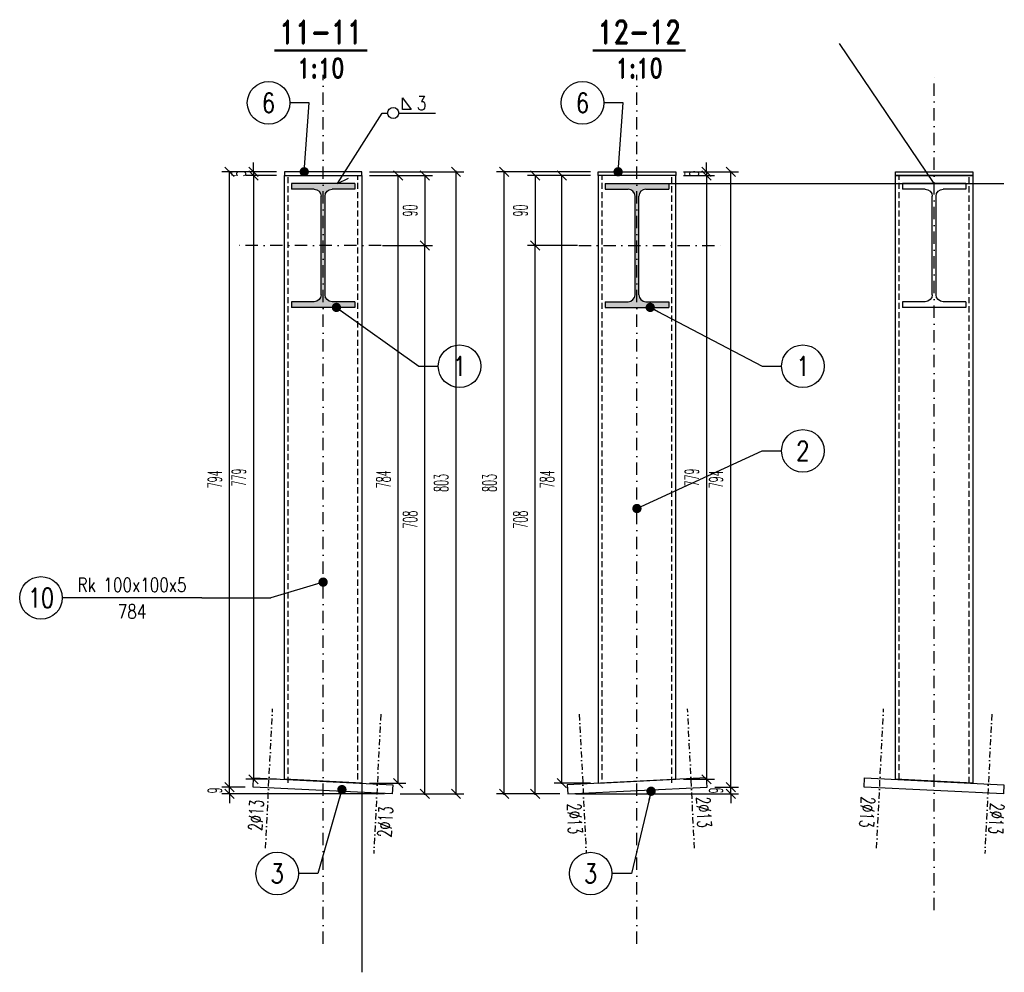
# Model space of a CAD drawing. Header units: millimetres. Extents: x -228255 to 14536, y -140109 to 119945.
# Tile 37 of 123: x -187638 to -186368, y 55285 to 56514. Entities that reach past the tile are written whole.
import ezdxf
from ezdxf.enums import TextEntityAlignment as Align

# ---------------------------------------------------------------- set-up
doc = ezdxf.new("R2010")
doc.units = ezdxf.units.MM
doc.header["$LTSCALE"] = 2.5
for name, pattern in [('DASHDOT', [25.4, 12.7, -6.35, 0, -6.35]), ('DASHDOT2', [12.7, 6.35, -3.175, 0, -3.175]), ('DASHED2', [9.525, 6.35, -3.175])]:
    doc.linetypes.add(name, pattern=pattern)
for name, color, linetype in [('Gruba', 6, 'Continuous'), ('Laczniki', 30, 'Continuous'), ('Opisy_stal', 7, 'Continuous'), ('Osie', 134, 'DASHDOT'), ('Osie_laczniki', 157, 'DASHDOT2'), ('Osie_stal', 221, 'DASHDOT2'), ('stal', 4, 'Continuous'), ('Stal_nw', 181, 'DASHED2'), ('Stal_przekroj', 1, 'Continuous'), ('Tekst', 31, 'Continuous'), ('Wymiary', 86, 'Continuous')]:
    doc.layers.add(name, color=color, linetype=linetype)
doc.styles.get("Standard").update_dxf_attribs({"font": 'romans.shx', "width": 0.65})
doc.styles.add('style1', font='romand.shx', dxfattribs={"width": 0.8})
doc.styles.add('style3', font='romans.shx', dxfattribs={"width": 0.5})
doc.dimstyles.new('Skala_10', dxfattribs={"dimtxt": 18, "dimasz": 12, "dimexe": 10, "dimexo": 10, "dimgap": 10, "dimtad": 1, "dimdec": 0, "dimdsep": 46, "dimtxsty": 'style3', "dimblk": 'OBLIQUE', "dimcen": 0, "dimdle": 1, "dimclrd": 256, "dimclre": 256, "dimclrt": 31, "dimadec": 1, "dimazin": 0, "dimtfac": 1, "dimtdec": 0, "dimtix": 1, "dimtmove": 2, "dimatfit": 0, "dimldrblk": 'DOT', "dimfxl": 1, "dimtolj": 1, "dimtzin": 0, "dimlwd": -1, "dimlwe": -1, "dimarcsym": 0})
doc.dimstyles.new('Skala_10$7', dxfattribs={"dimscale": 0, "dimtxt": 18, "dimasz": 12, "dimexe": 10, "dimexo": 15, "dimgap": 5, "dimtad": 1, "dimdec": 0, "dimrnd": 0.5, "dimzin": 9, "dimdsep": 46, "dimtxsty": 'Standard', "dimblk1": 'OBLIQUE', "dimblk2": 'OBLIQUE', "dimsah": 1, "dimcen": 10, "dimdle": 10, "dimclrt": 31, "dimadec": 0, "dimazin": 0, "dimtfac": 1, "dimtdec": 0, "dimtmove": 2, "dimatfit": 3, "dimldrblk": 'DOT', "dimfxl": 1, "dimtolj": 1, "dimtzin": 9, "dimarcsym": 0})

# ---------------------------------------------------------------- blocks, each defined once
blk = doc.blocks.new('I160PE')
for p, q in [((-41, 160), (41, 160)), ((-41, 160), (-41, 152.6)), ((-41, 152.6), (-11.5, 152.6)), ((11.5, 152.6), (41, 152.6)), ((41, 160), (41, 152.6)), ((-2.5, 16.4), (-2.5, 143.6)), ((2.5, 16.4), (2.5, 143.6)), ((-41, 7.4), (-11.5, 7.4)), ((-41, 7.4), (-41, 0)), ((-41, 0), (41, 0)), ((11.5, 7.4), (41, 7.4)), ((41, 7.4), (41, 0))]:
    blk.add_line(p, q)
for centre, start, end in [((-11.5, 143.6), 0, 90), ((11.5, 143.6), 90, 180), ((-11.5, 16.4), 270, 0), ((11.5, 16.4), 180, 270)]:
    blk.add_arc(centre, 9, start, end)
blk = doc.blocks.new('Pach_obwod_prawa')
at = {"color": 7}
for p, q in [((26.2368, 4.32), (26.2368, 19.44)), ((26.2368, 19.44), (37.7568, 4.32)), ((0, 0), (7.2, 0)), ((21.6, 0), (69.12, 0)), ((37.7568, 4.32), (26.2368, 4.32))]:
    blk.add_line(p, q, dxfattribs=at)
blk.add_circle((14.4, 0), 7.2, dxfattribs=at)
at = {"color": 31, "width": 0.8}
blk.add_attdef('A', (44.9568, 3.6), '', height=18, dxfattribs=at)
blk = doc.blocks.new('_Oblique')
at = {"color": 0, "linetype": 'ByBlock', "lineweight": -2}
blk.add_line((-0.5, -0.5), (0.5, 0.5), dxfattribs=at)
blk = doc.blocks.new('Elem_lewy')
at = {"color": 7}
blk.add_line((0, 0), (-25, 0), dxfattribs=at)
blk.add_circle((-52.5, 0), 27.5, dxfattribs=at)
at = {"color": 31, "width": 0.8}
blk.add_attdef('22', text='', height=25, dxfattribs=at).set_placement((-52.5, 0), align=Align.MIDDLE)
blk = doc.blocks.new('Elem_prawy')
at = {"color": 7}
blk.add_line((0, 0), (25, 0), dxfattribs=at)
blk.add_circle((52.5, 0), 27.5, dxfattribs=at)
at = {"color": 31, "width": 0.8}
blk.add_attdef('22', text='', height=25, dxfattribs=at).set_placement((52.5, 0), align=Align.MIDDLE)
blk = doc.blocks.new('*D1239')
at = {"layer": 'Defpoints', "color": 0, "ltscale": 0.5, "transparency": 16777216}
for p in [(-187367.7, 55523.6), (-187337.3, 55523.6), (-187157.5, 55514.7)]:
    blk.add_point(p, dxfattribs=at)
at = {"layer": 'Wymiary', "ltscale": 0.5, "transparency": 16777216}
for p, q in [((-187367.7, 55523.6), (-187367.7, 55535.6)), ((-187347.3, 55523.6), (-187377.7, 55523.6)), ((-187367.7, 55514.7), (-187367.7, 55523.6)), ((-187167.5, 55514.7), (-187377.7, 55514.7)), ((-187367.7, 55514.7), (-187367.7, 55502.7))]:
    blk.add_line(p, q, dxfattribs=at)
at = {"layer": 'Wymiary', "ltscale": 0.5, "transparency": 16777216, "xscale": 12, "yscale": 12, "zscale": 12}
for p, rotation in [((-187367.7, 55523.6), 270), ((-187367.7, 55514.7), 90)]:
    blk.add_blockref('_Oblique', p, dxfattribs=dict(at, rotation=rotation))
at = {"layer": 'Wymiary', "color": 31, "ltscale": 0.5, "transparency": 16777216, "insert": (-187386.7, 55519.2), "char_height": 18, "attachment_point": 5, "rotation": 90, "style": 'style3'}
blk.add_mtext('\\A1;9', dxfattribs=at)
blk = doc.blocks.new('_Dot')
at = {"color": 0, "linetype": 'ByBlock', "lineweight": -2}
blk.add_line((-0.5, 0), (-1, 0), dxfattribs=at)
at = {"color": 0, "linetype": 'ByBlock', "const_width": 0.5}
blk.add_lwpolyline([(-0.25, 0, 1), (0.25, 0, 1)], format="xyb", close=True, dxfattribs=at)
blk = doc.blocks.new('*D1240')
at = {"layer": 'Defpoints', "color": 0, "ltscale": 0.5, "transparency": 16777216}
for p in [(-187367.7, 56317.6), (-187296.8, 56317.6), (-187337.3, 55523.6)]:
    blk.add_point(p, dxfattribs=at)
at = {"layer": 'Wymiary', "ltscale": 0.5, "transparency": 16777216}
for p, q in [((-187306.8, 56317.6), (-187377.7, 56317.6)), ((-187367.7, 55522.6), (-187367.7, 56318.6)), ((-187347.3, 55523.6), (-187377.7, 55523.6))]:
    blk.add_line(p, q, dxfattribs=at)
at = {"layer": 'Wymiary', "ltscale": 0.5, "transparency": 16777216, "xscale": 12, "yscale": 12, "zscale": 12}
for p, rotation in [((-187367.7, 56317.6), 90), ((-187367.7, 55523.6), 270)]:
    blk.add_blockref('_Oblique', p, dxfattribs=dict(at, rotation=rotation))
at = {"layer": 'Wymiary', "color": 31, "ltscale": 0.5, "transparency": 16777216, "insert": (-187386.7, 55920.6), "char_height": 18, "attachment_point": 5, "rotation": 90, "style": 'style3'}
blk.add_mtext('\\A1;794', dxfattribs=at)
blk = doc.blocks.new('*D1241')
at = {"layer": 'Defpoints', "color": 0, "ltscale": 0.5, "transparency": 16777216}
for p in [(-187296.8, 56312.6), (-187336.7, 55533.6), (-187296.8, 55533.6)]:
    blk.add_point(p, dxfattribs=at)
at = {"layer": 'Wymiary', "ltscale": 0.5, "transparency": 16777216}
for p, q in [((-187306.8, 56312.6), (-187346.7, 56312.6)), ((-187336.7, 56313.6), (-187336.7, 55532.6)), ((-187306.8, 55533.6), (-187346.7, 55533.6))]:
    blk.add_line(p, q, dxfattribs=at)
at = {"layer": 'Wymiary', "ltscale": 0.5, "transparency": 16777216, "xscale": 12, "yscale": 12, "zscale": 12}
for p, rotation in [((-187336.7, 56312.6), 90), ((-187336.7, 55533.6), 270)]:
    blk.add_blockref('_Oblique', p, dxfattribs=dict(at, rotation=rotation))
at = {"layer": 'Wymiary', "color": 31, "ltscale": 0.5, "transparency": 16777216, "insert": (-187355.7, 55923.1), "char_height": 18, "attachment_point": 5, "rotation": 90, "style": 'style3'}
blk.add_mtext('\\A1;779', dxfattribs=at)
blk = doc.blocks.new('*D1242')
at = {"layer": 'Defpoints', "color": 0, "ltscale": 0.5, "transparency": 16777216}
for p in [(-187196.8, 56312.6), (-187149.9, 56312.6), (-187196.8, 55528.6)]:
    blk.add_point(p, dxfattribs=at)
at = {"layer": 'Wymiary', "ltscale": 0.5, "transparency": 16777216}
for p, q in [((-187186.8, 56312.6), (-187139.9, 56312.6)), ((-187149.9, 55527.6), (-187149.9, 56313.6)), ((-187186.8, 55528.6), (-187139.9, 55528.6))]:
    blk.add_line(p, q, dxfattribs=at)
at = {"layer": 'Wymiary', "ltscale": 0.5, "transparency": 16777216, "xscale": 12, "yscale": 12, "zscale": 12}
for p, rotation in [((-187149.9, 56312.6), 90), ((-187149.9, 55528.6), 270)]:
    blk.add_blockref('_Oblique', p, dxfattribs=dict(at, rotation=rotation))
at = {"layer": 'Wymiary', "color": 31, "ltscale": 0.5, "transparency": 16777216, "insert": (-187168.9, 55920.6), "char_height": 18, "attachment_point": 5, "rotation": 90, "style": 'style3'}
blk.add_mtext('\\A1;784', dxfattribs=at)
blk = doc.blocks.new('*D1243')
at = {"layer": 'Defpoints', "color": 0, "ltscale": 0.5, "transparency": 16777216}
for p in [(-187296.8, 56317.6), (-187336.7, 56312.6), (-187296.8, 56312.6)]:
    blk.add_point(p, dxfattribs=at)
at = {"layer": 'Wymiary', "ltscale": 0.5, "transparency": 16777216}
for p, q in [((-187336.7, 56317.6), (-187336.7, 56329.6)), ((-187306.8, 56317.6), (-187346.7, 56317.6)), ((-187336.7, 56317.6), (-187336.7, 56312.6)), ((-187306.8, 56312.6), (-187346.7, 56312.6)), ((-187336.7, 56312.6), (-187336.7, 56300.6))]:
    blk.add_line(p, q, dxfattribs=at)
at = {"layer": 'Wymiary', "ltscale": 0.5, "transparency": 16777216, "xscale": 12, "yscale": 12, "zscale": 12}
for p, rotation in [((-187336.7, 56317.6), 270), ((-187336.7, 56312.6), 90)]:
    blk.add_blockref('_Oblique', p, dxfattribs=dict(at, rotation=rotation))
at = {"layer": 'Wymiary', "color": 31, "ltscale": 0.5, "transparency": 16777216, "insert": (-187355.7, 56315.1), "char_height": 18, "attachment_point": 5, "rotation": 90, "style": 'style3'}
blk.add_mtext('\\A1;5', dxfattribs=at)
blk = doc.blocks.new('*D1244')
at = {"layer": 'Defpoints', "color": 0, "ltscale": 0.5, "transparency": 16777216}
for p in [(-187196.8, 56317.6), (-187075.3, 56317.6), (-187157.5, 55514.7)]:
    blk.add_point(p, dxfattribs=at)
at = {"layer": 'Wymiary', "ltscale": 0.5, "transparency": 16777216}
for p, q in [((-187186.8, 56317.6), (-187065.3, 56317.6)), ((-187075.3, 55513.7), (-187075.3, 56318.6)), ((-187147.5, 55514.7), (-187065.3, 55514.7))]:
    blk.add_line(p, q, dxfattribs=at)
at = {"layer": 'Wymiary', "ltscale": 0.5, "transparency": 16777216, "xscale": 12, "yscale": 12, "zscale": 12}
for p, rotation in [((-187075.3, 56317.6), 90), ((-187075.3, 55514.7), 270)]:
    blk.add_blockref('_Oblique', p, dxfattribs=dict(at, rotation=rotation))
at = {"layer": 'Wymiary', "color": 31, "ltscale": 0.5, "transparency": 16777216, "insert": (-187094.3, 55916.1), "char_height": 18, "attachment_point": 5, "rotation": 90, "style": 'style3'}
blk.add_mtext('\\A1;803', dxfattribs=at)
blk = doc.blocks.new('*D1255')
at = {"layer": 'Defpoints', "color": 0, "ltscale": 0.5, "transparency": 16777216}
for p in [(-187136.8, 56222.6), (-187115.6, 56222.6), (-187157.5, 55514.7)]:
    blk.add_point(p, dxfattribs=at)
at = {"layer": 'Wymiary', "ltscale": 0.5, "transparency": 16777216}
for p, q in [((-187126.8, 56222.6), (-187105.6, 56222.6)), ((-187115.6, 55513.7), (-187115.6, 56223.6)), ((-187147.5, 55514.7), (-187105.6, 55514.7))]:
    blk.add_line(p, q, dxfattribs=at)
at = {"layer": 'Wymiary', "ltscale": 0.5, "transparency": 16777216, "xscale": 12, "yscale": 12, "zscale": 12}
for p, rotation in [((-187115.6, 56222.6), 90), ((-187115.6, 55514.7), 270)]:
    blk.add_blockref('_Oblique', p, dxfattribs=dict(at, rotation=rotation))
at = {"layer": 'Wymiary', "color": 31, "ltscale": 0.5, "transparency": 16777216, "insert": (-187134.6, 55868.6), "char_height": 18, "attachment_point": 5, "rotation": 90, "style": 'style3'}
blk.add_mtext('\\A1;708', dxfattribs=at)
blk = doc.blocks.new('*D1257')
at = {"layer": 'Defpoints', "color": 0, "ltscale": 0.5, "transparency": 16777216}
for p in [(-187196.8, 56312.6), (-187180, 56222.6), (-187115.6, 56222.6)]:
    blk.add_point(p, dxfattribs=at)
at = {"layer": 'Wymiary', "ltscale": 0.5, "transparency": 16777216}
for p, q in [((-187186.8, 56312.6), (-187105.6, 56312.6)), ((-187115.6, 56313.6), (-187115.6, 56221.6)), ((-187170, 56222.6), (-187105.6, 56222.6))]:
    blk.add_line(p, q, dxfattribs=at)
at = {"layer": 'Wymiary', "ltscale": 0.5, "transparency": 16777216, "xscale": 12, "yscale": 12, "zscale": 12}
for p, rotation in [((-187115.6, 56312.6), 90), ((-187115.6, 56222.6), 270)]:
    blk.add_blockref('_Oblique', p, dxfattribs=dict(at, rotation=rotation))
at = {"layer": 'Wymiary', "color": 31, "ltscale": 0.5, "transparency": 16777216, "insert": (-187134.6, 56267.6), "char_height": 18, "attachment_point": 5, "rotation": 90, "style": 'style3'}
blk.add_mtext('\\A1;90', dxfattribs=at)
blk = doc.blocks.new('*D1262')
at = {"layer": 'Defpoints', "color": 0, "ltscale": 0.5, "transparency": 16777216}
for p in [(-186751.3, 55523.6), (-186720.8, 55523.6), (-186931.1, 55514.7)]:
    blk.add_point(p, dxfattribs=at)
at = {"layer": 'Wymiary', "ltscale": 0.5, "transparency": 16777216}
for p, q in [((-186720.8, 55523.6), (-186720.8, 55535.6)), ((-186741.3, 55523.6), (-186710.8, 55523.6)), ((-186720.8, 55514.7), (-186720.8, 55523.6)), ((-186921.1, 55514.7), (-186710.8, 55514.7)), ((-186720.8, 55514.7), (-186720.8, 55502.7))]:
    blk.add_line(p, q, dxfattribs=at)
at = {"layer": 'Wymiary', "ltscale": 0.5, "transparency": 16777216, "xscale": 12, "yscale": 12, "zscale": 12}
for p, rotation in [((-186720.8, 55523.6), 270), ((-186720.8, 55514.7), 90)]:
    blk.add_blockref('_Oblique', p, dxfattribs=dict(at, rotation=rotation))
at = {"layer": 'Wymiary', "color": 31, "ltscale": 0.5, "transparency": 16777216, "insert": (-186739.8, 55519.2), "char_height": 18, "attachment_point": 5, "rotation": 90, "style": 'style3'}
blk.add_mtext('\\A1;9', dxfattribs=at)
blk = doc.blocks.new('*D1263')
at = {"layer": 'Defpoints', "color": 0, "ltscale": 0.5, "transparency": 16777216}
for p in [(-186791.8, 56317.6), (-186720.8, 56317.6), (-186751.3, 55523.6)]:
    blk.add_point(p, dxfattribs=at)
at = {"layer": 'Wymiary', "ltscale": 0.5, "transparency": 16777216}
for p, q in [((-186781.8, 56317.6), (-186710.8, 56317.6)), ((-186720.8, 55522.6), (-186720.8, 56318.6)), ((-186741.3, 55523.6), (-186710.8, 55523.6))]:
    blk.add_line(p, q, dxfattribs=at)
at = {"layer": 'Wymiary', "ltscale": 0.5, "transparency": 16777216, "xscale": 12, "yscale": 12, "zscale": 12}
for p, rotation in [((-186720.8, 56317.6), 90), ((-186720.8, 55523.6), 270)]:
    blk.add_blockref('_Oblique', p, dxfattribs=dict(at, rotation=rotation))
at = {"layer": 'Wymiary', "color": 31, "ltscale": 0.5, "transparency": 16777216, "insert": (-186739.8, 55920.6), "char_height": 18, "attachment_point": 5, "rotation": 90, "style": 'style3'}
blk.add_mtext('\\A1;794', dxfattribs=at)
blk = doc.blocks.new('*D1264')
at = {"layer": 'Defpoints', "color": 0, "ltscale": 0.5, "transparency": 16777216}
for p in [(-186791.8, 56312.6), (-186791.8, 55533.6), (-186751.9, 55533.6)]:
    blk.add_point(p, dxfattribs=at)
at = {"layer": 'Wymiary', "ltscale": 0.5, "transparency": 16777216}
for p, q in [((-186781.8, 56312.6), (-186741.9, 56312.6)), ((-186751.9, 56313.6), (-186751.9, 55532.6)), ((-186781.8, 55533.6), (-186741.9, 55533.6))]:
    blk.add_line(p, q, dxfattribs=at)
at = {"layer": 'Wymiary', "ltscale": 0.5, "transparency": 16777216, "xscale": 12, "yscale": 12, "zscale": 12}
for p, rotation in [((-186751.9, 56312.6), 90), ((-186751.9, 55533.6), 270)]:
    blk.add_blockref('_Oblique', p, dxfattribs=dict(at, rotation=rotation))
at = {"layer": 'Wymiary', "color": 31, "ltscale": 0.5, "transparency": 16777216, "insert": (-186770.9, 55923.1), "char_height": 18, "attachment_point": 5, "rotation": 90, "style": 'style3'}
blk.add_mtext('\\A1;779', dxfattribs=at)
blk = doc.blocks.new('*D1265')
at = {"layer": 'Defpoints', "color": 0, "ltscale": 0.5, "transparency": 16777216}
for p in [(-186938.7, 56312.6), (-186891.8, 56312.6), (-186891.8, 55528.6)]:
    blk.add_point(p, dxfattribs=at)
at = {"layer": 'Wymiary', "ltscale": 0.5, "transparency": 16777216}
for p, q in [((-186901.8, 56312.6), (-186948.7, 56312.6)), ((-186938.7, 55527.6), (-186938.7, 56313.6)), ((-186901.8, 55528.6), (-186948.7, 55528.6))]:
    blk.add_line(p, q, dxfattribs=at)
at = {"layer": 'Wymiary', "ltscale": 0.5, "transparency": 16777216, "xscale": 12, "yscale": 12, "zscale": 12}
for p, rotation in [((-186938.7, 56312.6), 90), ((-186938.7, 55528.6), 270)]:
    blk.add_blockref('_Oblique', p, dxfattribs=dict(at, rotation=rotation))
at = {"layer": 'Wymiary', "color": 31, "ltscale": 0.5, "transparency": 16777216, "insert": (-186957.7, 55920.6), "char_height": 18, "attachment_point": 5, "rotation": 90, "style": 'style3'}
blk.add_mtext('\\A1;784', dxfattribs=at)
blk = doc.blocks.new('*D1266')
at = {"layer": 'Defpoints', "color": 0, "ltscale": 0.5, "transparency": 16777216}
for p in [(-186791.8, 56317.6), (-186791.8, 56312.6), (-186751.9, 56312.6)]:
    blk.add_point(p, dxfattribs=at)
at = {"layer": 'Wymiary', "ltscale": 0.5, "transparency": 16777216}
for p, q in [((-186751.9, 56317.6), (-186751.9, 56329.6)), ((-186781.8, 56317.6), (-186741.9, 56317.6)), ((-186751.9, 56317.6), (-186751.9, 56312.6)), ((-186781.8, 56312.6), (-186741.9, 56312.6)), ((-186751.9, 56312.6), (-186751.9, 56300.6))]:
    blk.add_line(p, q, dxfattribs=at)
at = {"layer": 'Wymiary', "ltscale": 0.5, "transparency": 16777216, "xscale": 12, "yscale": 12, "zscale": 12}
for p, rotation in [((-186751.9, 56317.6), 270), ((-186751.9, 56312.6), 90)]:
    blk.add_blockref('_Oblique', p, dxfattribs=dict(at, rotation=rotation))
at = {"layer": 'Wymiary', "color": 31, "ltscale": 0.5, "transparency": 16777216, "insert": (-186770.9, 56315.1), "char_height": 18, "attachment_point": 5, "rotation": 90, "style": 'style3'}
blk.add_mtext('\\A1;5', dxfattribs=at)
blk = doc.blocks.new('*D1267')
at = {"layer": 'Defpoints', "color": 0, "ltscale": 0.5, "transparency": 16777216}
for p in [(-187013.2, 56317.6), (-186891.8, 56317.6), (-186931.1, 55514.7)]:
    blk.add_point(p, dxfattribs=at)
at = {"layer": 'Wymiary', "ltscale": 0.5, "transparency": 16777216}
for p, q in [((-186901.8, 56317.6), (-187023.2, 56317.6)), ((-187013.2, 55513.7), (-187013.2, 56318.6)), ((-186941.1, 55514.7), (-187023.2, 55514.7))]:
    blk.add_line(p, q, dxfattribs=at)
at = {"layer": 'Wymiary', "ltscale": 0.5, "transparency": 16777216, "xscale": 12, "yscale": 12, "zscale": 12}
for p, rotation in [((-187013.2, 56317.6), 90), ((-187013.2, 55514.7), 270)]:
    blk.add_blockref('_Oblique', p, dxfattribs=dict(at, rotation=rotation))
at = {"layer": 'Wymiary', "color": 31, "ltscale": 0.5, "transparency": 16777216, "insert": (-187032.2, 55916.1), "char_height": 18, "attachment_point": 5, "rotation": 90, "style": 'style3'}
blk.add_mtext('\\A1;803', dxfattribs=at)
blk = doc.blocks.new('*D1268')
at = {"layer": 'Defpoints', "color": 0, "ltscale": 0.5, "transparency": 16777216}
for p in [(-186973, 56222.6), (-186951.8, 56222.6), (-186931.1, 55514.7)]:
    blk.add_point(p, dxfattribs=at)
at = {"layer": 'Wymiary', "ltscale": 0.5, "transparency": 16777216}
for p, q in [((-186961.8, 56222.6), (-186983, 56222.6)), ((-186973, 55513.7), (-186973, 56223.6)), ((-186941.1, 55514.7), (-186983, 55514.7))]:
    blk.add_line(p, q, dxfattribs=at)
at = {"layer": 'Wymiary', "ltscale": 0.5, "transparency": 16777216, "xscale": 12, "yscale": 12, "zscale": 12}
for p, rotation in [((-186973, 56222.6), 90), ((-186973, 55514.7), 270)]:
    blk.add_blockref('_Oblique', p, dxfattribs=dict(at, rotation=rotation))
at = {"layer": 'Wymiary', "color": 31, "ltscale": 0.5, "transparency": 16777216, "insert": (-186992, 55868.6), "char_height": 18, "attachment_point": 5, "rotation": 90, "style": 'style3'}
blk.add_mtext('\\A1;708', dxfattribs=at)
blk = doc.blocks.new('*D1269')
at = {"layer": 'Defpoints', "color": 0, "ltscale": 0.5, "transparency": 16777216}
for p in [(-186891.8, 56312.6), (-186973, 56222.6), (-186908.6, 56222.6)]:
    blk.add_point(p, dxfattribs=at)
at = {"layer": 'Wymiary', "ltscale": 0.5, "transparency": 16777216}
for p, q in [((-186901.8, 56312.6), (-186983, 56312.6)), ((-186973, 56313.6), (-186973, 56221.6)), ((-186918.6, 56222.6), (-186983, 56222.6))]:
    blk.add_line(p, q, dxfattribs=at)
at = {"layer": 'Wymiary', "ltscale": 0.5, "transparency": 16777216, "xscale": 12, "yscale": 12, "zscale": 12}
for p, rotation in [((-186973, 56312.6), 90), ((-186973, 56222.6), 270)]:
    blk.add_blockref('_Oblique', p, dxfattribs=dict(at, rotation=rotation))
at = {"layer": 'Wymiary', "color": 31, "ltscale": 0.5, "transparency": 16777216, "insert": (-186992, 56267.6), "char_height": 18, "attachment_point": 5, "rotation": 90, "style": 'style3'}
blk.add_mtext('\\A1;90', dxfattribs=at)
blk = doc.blocks.new('Op_el_lewy')
at = {"color": 7}
blk.add_line((0, 0), (-180, 0), dxfattribs=at)
blk.add_circle((-207.5, 0), 27.5, dxfattribs=at)
at = {"color": 31, "width": 0.8}
for tag, p in [('ZK_120X120X5', (-90, 7.875)), ('1000', (-90, -26.649))]:
    blk.add_attdef(tag, text='', height=18, dxfattribs=at).set_placement(p, align=Align.CENTER)
blk.add_attdef('22', text='', height=25, dxfattribs=at).set_placement((-207.5, 0), align=Align.MIDDLE)

msp = doc.modelspace()

# ---------------------------------------------------------------- hatches: boundary and pattern name
at = {"layer": 'Stal_przekroj', "ltscale": 0.5}
h = msp.add_hatch(color=256, dxfattribs=at)
h.dxf.hatch_style = 1
h.paths.add_polyline_path([(-187205.79, 56302.57), (-187287.79, 56302.57), (-187287.79, 56295.17), (-187258.29, 56295.17, -0.4142136), (-187249.29, 56286.17), (-187249.29, 56158.97, -0.4142136), (-187258.29, 56149.97), (-187287.79, 56149.97), (-187287.79, 56142.57), (-187205.79, 56142.57), (-187205.79, 56149.97), (-187235.29, 56149.97, -0.4142136), (-187244.29, 56158.97), (-187244.29, 56286.17, -0.4142136), (-187235.29, 56295.17), (-187205.79, 56295.17)])
h = msp.add_hatch(color=256, dxfattribs=at)
h.dxf.hatch_style = 1
h.paths.add_polyline_path([(-186882.79, 56302.57), (-186800.79, 56302.57), (-186800.79, 56295.17), (-186830.29, 56295.17, 0.4142136), (-186839.29, 56286.17), (-186839.29, 56158.97, 0.4142136), (-186830.29, 56149.97), (-186800.79, 56149.97), (-186800.79, 56142.57), (-186882.79, 56142.57), (-186882.79, 56149.97), (-186853.29, 56149.97, 0.4142136), (-186844.29, 56158.97), (-186844.29, 56286.17, 0.4142136), (-186853.29, 56295.17), (-186882.79, 56295.17)])

# ---------------------------------------------------------------- linework, layer by layer
at = {"layer": 'Gruba', "const_width": 3}
for points in [[(-187309.67, 56473.94), (-187189.67, 56473.94)], [(-186778.9, 56473.94), (-186898.9, 56473.94)]]:
    msp.add_lwpolyline(points, dxfattribs=at)
at = {"layer": 'Laczniki', "ltscale": 0.5}
msp.add_line((-186841.79, 56302.57), (-186368.45, 56302.57), dxfattribs=at)
at = {"layer": 'Opisy_stal', "ltscale": 0.5}
for p, q in [((-187228.14, 56302.57), (-187170.76, 56393.42)), ((-187228.14, 56302.57), (-187214.2, 56309.42)), ((-187403.37, 55767.67), (-187314.47, 55767.67))]:
    msp.add_line(p, q, dxfattribs=at)
at = {"layer": 'Osie', "ltscale": 0.5}
for p, q in [((-187246.79, 55321.2), (-187246.79, 56442.57)), ((-186841.79, 55321.2), (-186841.79, 56442.57)), ((-186458.23, 55364.64), (-186458.23, 56442.57)), ((-187171.79, 56222.57), (-187356.79, 56222.57)), ((-186916.79, 56222.57), (-186731.79, 56222.57))]:
    msp.add_line(p, q, dxfattribs=at)
at = {"layer": 'Osie_laczniki', "ltscale": 0.5}
for p, q in [((-187321.08, 55444.74), (-187312.09, 55624.52)), ((-187172.38, 55617.53), (-187181.37, 55437.76)), ((-186916.19, 55617.53), (-186907.2, 55437.76)), ((-186767.49, 55444.74), (-186776.48, 55624.52))]:
    msp.add_line(p, q, dxfattribs=at)
at = {"layer": 'Osie_stal', "ltscale": 0.5}
for p, q in [((-186532.53, 55444.74), (-186523.54, 55624.52)), ((-186383.83, 55617.53), (-186392.81, 55437.76))]:
    msp.add_line(p, q, dxfattribs=at)
at = {"layer": 'stal', "ltscale": 0.5}
for points in [[(-187296.79, 56312.57), (-187196.79, 56312.57), (-187196.79, 56317.57), (-187296.79, 56317.57)], [(-186791.79, 56312.57), (-186891.79, 56312.57), (-186891.79, 56317.57), (-186791.79, 56317.57)], [(-186408.23, 56312.57), (-186508.23, 56312.57), (-186508.23, 56317.57), (-186408.23, 56317.57)], [(-187196.79, 55528.64), (-187296.79, 55533.64), (-187296.79, 56312.57), (-187196.79, 56312.57)], [(-186891.79, 55528.64), (-186791.79, 55533.64), (-186791.79, 56312.57), (-186891.79, 56312.57)], [(-186408.23, 55528.64), (-186508.23, 55533.64), (-186508.23, 56312.57), (-186408.23, 56312.57)], [(-187157.5, 55514.66), (-187337.27, 55523.65), (-187336.67, 55535.63), (-187156.9, 55526.64)], [(-186931.07, 55514.66), (-186751.3, 55523.65), (-186751.9, 55535.63), (-186931.67, 55526.64)], [(-186368.94, 55514.66), (-186548.72, 55523.65), (-186548.12, 55535.63), (-186368.35, 55526.64)]]:
    msp.add_lwpolyline(points, close=True, dxfattribs=at)
at = {"layer": 'Stal_nw', "ltscale": 0.5}
for p, q in [((-187291.79, 55528.89), (-187291.79, 56312.57)), ((-187201.79, 55533.39), (-187201.79, 56312.57)), ((-186886.79, 55533.39), (-186886.79, 56312.57)), ((-186796.79, 55528.89), (-186796.79, 56312.57)), ((-186503.23, 55533.39), (-186503.23, 56312.57)), ((-186413.23, 55528.89), (-186413.23, 56312.57))]:
    msp.add_line(p, q, dxfattribs=at)
at = {"layer": 'Wymiary', "ltscale": 0.5}
for p, q in [((-186458.23, 56302.57), (-186580.26, 56483.12)), ((-187196.79, 55528.64), (-187196.79, 55284.57))]:
    msp.add_line(p, q, dxfattribs=at)

# ---------------------------------------------------------------- block references
at = {"layer": 'Opisy_stal', "ltscale": 0.5}
for name, p, values in [('Elem_lewy', (-187264.6, 56406.59), {'22': '6'}), ('Elem_lewy', (-186859.6, 56406.59), {'22': '6'}), ('Pach_obwod_prawa', (-187170.76, 56393.42), {'A': '3'}), ('Elem_prawy', (-187123.14, 56066.6), {'22': '1'}), ('Elem_prawy', (-186680.14, 56066.6), {'22': '1'}), ('Elem_prawy', (-186680.14, 55957.38), {'22': '2'}), ('Op_el_lewy', (-187403.37, 55767.67), {'1000': '784', '22': '10', 'ZK_120X120X5': 'Rk 100x100x5'}), ('Elem_lewy', (-187253.43, 55412.02), {'22': '3'}), ('Elem_lewy', (-186849.03, 55411.99), {'22': '3'})]:
    msp.add_blockref(name, p, dxfattribs=at).add_auto_attribs(values)
at = {"layer": 'Stal_przekroj', "ltscale": 0.5, "xscale": -1}
for p in [(-187246.79, 56142.57), (-186458.23, 56142.57)]:
    msp.add_blockref('I160PE', p, dxfattribs=at)
at = {"layer": 'Stal_przekroj', "ltscale": 0.5}
msp.add_blockref('I160PE', (-186841.79, 56142.57), dxfattribs=at)

# ---------------------------------------------------------------- texts
at = {"layer": 'Gruba', "style": 'style1', "width": 0.8}
for s, p in [('11-11', (-187249.67, 56473.94)), ('12-12', (-186838.9, 56473.94))]:
    msp.add_text(s, height=30, dxfattribs=at).set_placement(p, align=Align.BOTTOM_CENTER)
for p in [(-187249.67, 56463.94), (-186838.9, 56463.94)]:
    msp.add_text('1:10', height=25, dxfattribs=at).set_placement(p, align=Align.TOP_CENTER)
at = {"layer": 'Tekst', "ltscale": 0.5, "width": 0.65}
for rotation, p in [(87.13759, (-187325.37, 55466.75)), (272.86241, (-186932.13, 55502.37)), (272.86241, (-186765.4, 55510.7)), (267.13759, (-186552.6, 55511.6)), (267.13759, (-186385.87, 55503.27)), (87.13759, (-187158.64, 55458.41))]:
    msp.add_text('2%%C13', height=18, rotation=rotation, dxfattribs=at).set_placement(p)

# ---------------------------------------------------------------- dimensions: what is measured, and where the dimension line sits
at = {"layer": 'Wymiary', "ltscale": 0.5}
for base, p1, p2, picture, middle in [((-187336.67, 56312.57), (-187296.79, 56317.57), (-187296.79, 56312.57), '*D1243', (-187355.67, 56315.07)), ((-186751.91, 56312.57), (-186791.79, 56317.57), (-186791.79, 56312.57), '*D1266', (-186770.91, 56315.07)), ((-187367.73, 56317.57), (-187337.27, 55523.65), (-187296.79, 56317.57), '*D1240', (-187386.73, 55920.61)), ((-187336.67, 55533.64), (-187296.79, 56312.57), (-187296.79, 55533.64), '*D1241', (-187355.67, 55923.11)), ((-187075.34, 56317.57), (-187157.5, 55514.66), (-187196.79, 56317.57), '*D1244', (-187094.34, 55916.12)), ((-187149.86, 56312.57), (-187196.79, 55528.64), (-187196.79, 56312.57), '*D1242', (-187168.86, 55920.61)), ((-187115.56, 56222.57), (-187196.79, 56312.57), (-187179.99, 56222.57), '*D1257', (-187134.56, 56267.57)), ((-187013.24, 56317.57), (-186931.07, 55514.66), (-186891.79, 56317.57), '*D1267', (-187032.24, 55916.12)), ((-186973.01, 56222.57), (-186891.79, 56312.57), (-186908.58, 56222.57), '*D1269', (-186992.01, 56267.57)), ((-186938.71, 56312.57), (-186891.79, 55528.64), (-186891.79, 56312.57), '*D1265', (-186957.71, 55920.61)), ((-186720.84, 56317.57), (-186751.3, 55523.65), (-186791.79, 56317.57), '*D1263', (-186739.84, 55920.61)), ((-186751.91, 55533.64), (-186791.79, 56312.57), (-186791.79, 55533.64), '*D1264', (-186770.91, 55923.11)), ((-187115.56, 56222.57), (-187157.5, 55514.66), (-187136.79, 56222.57), '*D1255', (-187134.56, 55868.62)), ((-186973.01, 56222.57), (-186931.07, 55514.66), (-186951.79, 56222.57), '*D1268', (-186992.01, 55868.62)), ((-187367.73, 55523.65), (-187157.5, 55514.66), (-187337.27, 55523.65), '*D1239', (-187386.73, 55519.15)), ((-186720.84, 55523.65), (-186931.07, 55514.66), (-186751.3, 55523.65), '*D1262', (-186739.84, 55519.15))]:
    dim = msp.add_linear_dim(base=base, p1=p1, p2=p2, angle=90, dimstyle='Skala_10', dxfattribs=at)
    dim.commit()
    dim.dimension.update_dxf_attribs({"geometry": picture, "text_midpoint": middle})

# ---------------------------------------------------------------- leaders
at = {"layer": 'Opisy_stal', "ltscale": 0.5}
for points, override in [([(-187271.13, 56317.57), (-187264.6, 56406.59)], {"dimscale": 1, "dimtad": 0}), ([(-186866.13, 56317.57), (-186859.6, 56406.59)], {"dimscale": 1, "dimtad": 0}), ([(-187229.62, 56142.57), (-187123.14, 56066.6)], {"dimscale": 1, "dimgap": 9, "dimtad": 0}), ([(-186824.62, 56142.57), (-186680.14, 56066.6)], {"dimscale": 1, "dimgap": 9, "dimtad": 0}), ([(-186841.79, 55883.05), (-186680.14, 55957.38)], {"dimscale": 1, "dimtad": 0}), ([(-187246.79, 55788.04), (-187314.47, 55767.67)], {"dimscale": 1, "dimtad": 0}), ([(-187222.53, 55520.34), (-187253.43, 55412.02)], {"dimscale": 1, "dimtad": 0}), ([(-186823.58, 55518.21), (-186849.03, 55411.99)], {"dimscale": 1, "dimtad": 0})]:
    msp.add_leader(points, dimstyle='Skala_10$7', override=override, dxfattribs=at)

doc.saveas('drawing.dxf')
